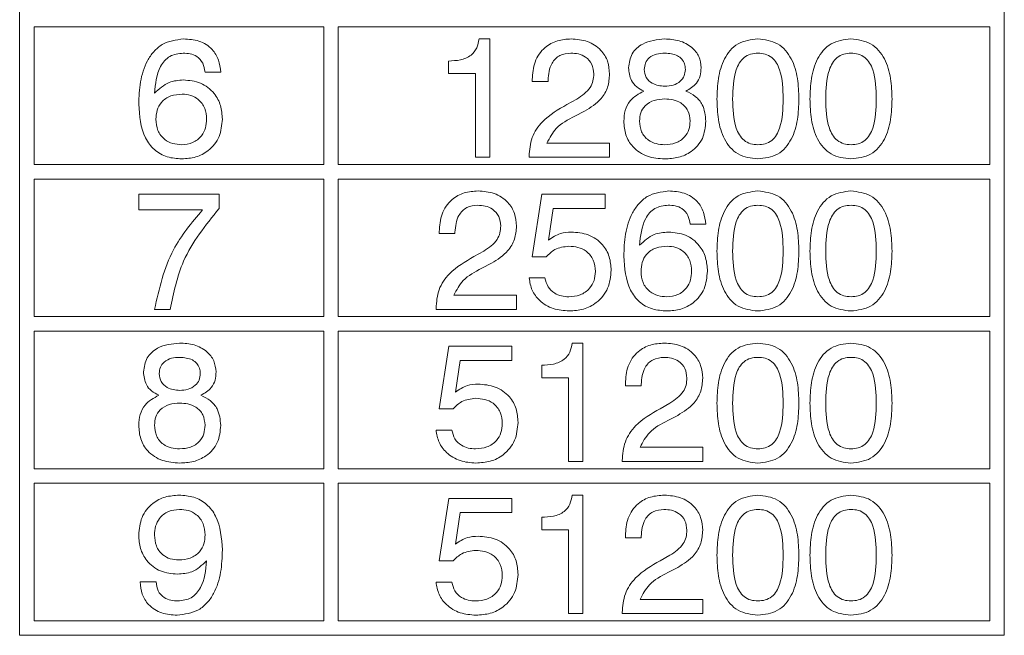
# Model space of a CAD drawing. Header units: millimetres. Extents: x 28 to 178, y 29 to 265.
# Tile 11 of 92: x 52 to 66, y 120 to 129. Entities that reach past the tile are written whole.
import ezdxf

# ---------------------------------------------------------------- set-up
doc = ezdxf.new("R2010")
doc.units = ezdxf.units.MM
doc.layers.add('TEXT', color=4, linetype='Continuous', lineweight=5)

msp = doc.modelspace()

# ---------------------------------------------------------------- linework, layer by layer
at = {"layer": 'TEXT'}
for p, q in [((52.144, 144.112), (52.144, 120.212)), ((65.744, 120.212), (65.744, 144.112)), ((52.344, 128.612), (52.344, 126.712)), ((52.344, 128.612), (56.344, 128.612)), ((56.344, 128.612), (56.344, 126.712)), ((56.544, 126.712), (56.544, 128.612)), ((56.544, 128.612), (65.544, 128.612)), ((65.544, 126.712), (65.544, 128.612)), ((58.489, 128.447), (58.636, 128.447)), ((58.636, 128.447), (58.636, 126.812)), ((58.069, 127.967), (58.069, 128.141)), ((54.922, 127.989), (54.704, 127.989)), ((58.44, 127.967), (58.069, 127.967)), ((58.44, 126.812), (58.44, 127.967)), ((59.225, 127.858), (59.225, 127.886)), ((59.442, 127.858), (59.225, 127.858)), ((59.442, 127.877), (59.442, 127.858)), ((59.704, 127.541), (59.84, 127.617)), ((59.948, 127.449), (59.812, 127.379)), ((59.427, 127.008), (60.292, 127.008)), ((60.292, 127.008), (60.292, 126.812)), ((58.636, 126.812), (58.44, 126.812)), ((59.181, 126.812), (59.181, 126.825)), ((60.292, 126.812), (59.181, 126.812)), ((56.344, 126.712), (52.344, 126.712)), ((65.544, 126.712), (56.544, 126.712)), ((52.344, 126.512), (56.344, 126.512)), ((52.344, 126.512), (52.344, 124.612)), ((56.344, 126.512), (56.344, 124.612)), ((56.544, 126.512), (65.544, 126.512)), ((56.544, 124.612), (56.544, 126.512)), ((65.544, 124.612), (65.544, 126.512)), ((53.789, 126.303), (54.9, 126.303)), ((53.789, 126.085), (53.789, 126.303)), ((54.9, 126.303), (54.9, 126.105)), ((59.225, 125.439), (59.358, 126.303)), ((59.358, 126.303), (60.229, 126.303)), ((60.229, 126.303), (60.229, 126.107)), ((54.668, 126.085), (53.789, 126.085)), ((59.515, 126.107), (59.449, 125.67)), ((60.229, 126.107), (59.515, 126.107)), ((61.622, 125.889), (61.404, 125.889)), ((57.939, 125.758), (57.939, 125.786)), ((58.157, 125.758), (57.939, 125.758)), ((58.157, 125.777), (58.157, 125.758)), ((58.418, 125.441), (58.554, 125.517)), ((59.417, 125.439), (59.225, 125.439)), ((58.662, 125.349), (58.526, 125.279)), ((59.181, 125.146), (59.399, 125.146)), ((58.142, 124.908), (59.007, 124.908)), ((59.007, 124.908), (59.007, 124.712)), ((57.895, 124.712), (57.895, 124.725)), ((56.344, 124.612), (52.344, 124.612)), ((54.225, 124.712), (54.007, 124.712)), ((65.544, 124.612), (56.544, 124.612)), ((59.007, 124.712), (57.895, 124.712)), ((52.344, 124.412), (52.344, 122.512)), ((52.344, 124.412), (56.344, 124.412)), ((56.344, 124.412), (56.344, 122.512)), ((56.544, 124.412), (65.544, 124.412)), ((56.544, 122.512), (56.544, 124.412)), ((65.544, 122.512), (65.544, 124.412)), ((57.939, 123.339), (58.072, 124.203)), ((58.072, 124.203), (58.944, 124.203)), ((58.944, 124.203), (58.944, 124.007)), ((59.775, 124.247), (59.922, 124.247)), ((59.922, 124.247), (59.922, 122.612)), ((58.229, 124.007), (58.163, 123.57)), ((58.944, 124.007), (58.229, 124.007)), ((59.355, 123.767), (59.355, 123.941)), ((59.726, 123.767), (59.355, 123.767)), ((59.726, 122.612), (59.726, 123.767)), ((60.51, 123.658), (60.51, 123.686)), ((60.728, 123.658), (60.51, 123.658)), ((60.728, 123.677), (60.728, 123.658)), ((60.99, 123.341), (61.126, 123.417)), ((58.131, 123.339), (57.939, 123.339)), ((61.233, 123.249), (61.098, 123.179)), ((57.895, 123.046), (58.113, 123.046)), ((60.713, 122.808), (61.578, 122.808)), ((61.578, 122.808), (61.578, 122.612)), ((59.922, 122.612), (59.726, 122.612)), ((60.467, 122.612), (60.467, 122.625)), ((61.578, 122.612), (60.467, 122.612)), ((56.344, 122.512), (52.344, 122.512)), ((65.544, 122.512), (56.544, 122.512)), ((52.344, 122.312), (52.344, 120.412)), ((52.344, 122.312), (56.344, 122.312)), ((56.344, 122.312), (56.344, 120.412)), ((56.544, 120.412), (56.544, 122.312)), ((56.544, 122.312), (65.544, 122.312)), ((65.544, 120.412), (65.544, 122.312)), ((59.775, 122.147), (59.922, 122.147)), ((59.922, 122.147), (59.922, 120.512)), ((57.939, 121.239), (58.072, 122.103)), ((58.072, 122.103), (58.944, 122.103)), ((58.944, 122.103), (58.944, 121.907)), ((58.229, 121.907), (58.163, 121.47)), ((58.944, 121.907), (58.229, 121.907)), ((59.355, 121.667), (59.355, 121.841)), ((59.726, 121.667), (59.355, 121.667)), ((59.726, 120.512), (59.726, 121.667)), ((60.51, 121.558), (60.51, 121.586)), ((60.728, 121.558), (60.51, 121.558)), ((60.728, 121.577), (60.728, 121.558)), ((60.99, 121.241), (61.126, 121.317)), ((58.131, 121.239), (57.939, 121.239)), ((61.233, 121.149), (61.098, 121.079)), ((53.81, 120.948), (54.028, 120.948)), ((57.895, 120.946), (58.113, 120.946)), ((60.713, 120.708), (61.578, 120.708)), ((61.578, 120.708), (61.578, 120.512)), ((59.922, 120.512), (59.726, 120.512)), ((60.467, 120.512), (60.467, 120.525)), ((61.578, 120.512), (60.467, 120.512)), ((52.344, 120.412), (56.344, 120.412)), ((56.544, 120.412), (65.544, 120.412)), ((52.144, 120.212), (65.744, 120.212))]:
    msp.add_line(p, q, dxfattribs=at)
for points, knots in [([(53.789, 127.546), (53.792, 127.648), (53.8, 127.853), (53.876, 128.104), (53.991, 128.274), (54.148, 128.413), (54.304, 128.433), (54.408, 128.447)], [0, 0, 0, 0, 0.250932, 0.501231, 0.626632, 0.751872, 1, 1, 1, 1]), ([(54.408, 128.447), (54.48, 128.442), (54.625, 128.433), (54.803, 128.322), (54.9, 128.158), (54.915, 128.045), (54.922, 127.989)], [0, 0, 0, 0, 0.280509, 0.559389, 0.779358, 1, 1, 1, 1]), ([(58.069, 128.141), (58.124, 128.144), (58.231, 128.149), (58.377, 128.205), (58.467, 128.32), (58.482, 128.404), (58.489, 128.447)], [0, 0, 0, 0, 0.281057, 0.560318, 0.779649, 1, 1, 1, 1]), ([(59.225, 127.886), (59.23, 127.969), (59.242, 128.133), (59.379, 128.33), (59.568, 128.434), (59.697, 128.442), (59.762, 128.447)], [0, 0, 0, 0, 0.280451, 0.559361, 0.779309, 1, 1, 1, 1]), ([(59.762, 128.447), (59.838, 128.441), (59.989, 128.43), (60.172, 128.31), (60.278, 128.141), (60.288, 128.022), (60.292, 127.962)], [0, 0, 0, 0, 0.280441, 0.55968, 0.779591, 1, 1, 1, 1]), ([(60.554, 128.049), (60.564, 128.117), (60.583, 128.251), (60.776, 128.419), (60.948, 128.436), (61.054, 128.447)], [0, 0, 0, 0, 0.279638, 0.559966, 1, 1, 1, 1]), ([(61.054, 128.447), (61.121, 128.443), (61.255, 128.434), (61.425, 128.346), (61.539, 128.209), (61.551, 128.102), (61.557, 128.049)], [0, 0, 0, 0, 0.280878, 0.560624, 0.780312, 1, 1, 1, 1]), ([(61.775, 127.617), (61.778, 127.711), (61.784, 127.9), (61.849, 128.132), (61.953, 128.291), (62.099, 128.418), (62.244, 128.435), (62.339, 128.447)], [0, 0, 0, 0, 0.250948, 0.50124, 0.626587, 0.75176, 1, 1, 1, 1]), ([(62.339, 128.447), (62.436, 128.435), (62.58, 128.419), (62.727, 128.292), (62.832, 128.133), (62.898, 127.901), (62.905, 127.711), (62.908, 127.617)], [0, 0, 0, 0, 0.24832, 0.373489, 0.498825, 0.749057, 1, 1, 1, 1]), ([(63.06, 127.617), (63.064, 127.711), (63.07, 127.9), (63.135, 128.132), (63.239, 128.291), (63.385, 128.418), (63.53, 128.435), (63.625, 128.447)], [0, 0, 0, 0, 0.250948, 0.50124, 0.626587, 0.751763, 1, 1, 1, 1]), ([(63.625, 128.447), (63.721, 128.435), (63.866, 128.419), (64.013, 128.292), (64.118, 128.133), (64.184, 127.901), (64.191, 127.711), (64.194, 127.617)], [0, 0, 0, 0, 0.24832, 0.373489, 0.498826, 0.749057, 1, 1, 1, 1]), ([(54.402, 128.25), (54.338, 128.243), (54.241, 128.232), (54.142, 128.147), (54.035, 127.988), (54.019, 127.826), (54.007, 127.697)], [0, 0, 0, 0, 0.24894, 0.374409, 0.500028, 1, 1, 1, 1]), ([(54.704, 127.989), (54.697, 128.031), (54.684, 128.114), (54.603, 128.206), (54.501, 128.246), (54.435, 128.249), (54.402, 128.25)], [0, 0, 0, 0, 0.28026, 0.55879, 0.779083, 1, 1, 1, 1]), ([(59.757, 128.25), (59.705, 128.245), (59.601, 128.234), (59.462, 128.093), (59.45, 127.959), (59.442, 127.877)], [0, 0, 0, 0, 0.280571, 0.560264, 1, 1, 1, 1]), ([(60.075, 127.964), (60.07, 128.009), (60.061, 128.1), (59.971, 128.197), (59.863, 128.245), (59.792, 128.248), (59.757, 128.25)], [0, 0, 0, 0, 0.279611, 0.558547, 0.779046, 1, 1, 1, 1]), ([(61.055, 128.25), (61.017, 128.248), (60.941, 128.244), (60.842, 128.197), (60.78, 128.116), (60.775, 128.056), (60.772, 128.025)], [0, 0, 0, 0, 0.281052, 0.560499, 0.779909, 1, 1, 1, 1]), ([(61.339, 128.025), (61.337, 128.051), (61.333, 128.102), (61.293, 128.17), (61.204, 128.239), (61.116, 128.246), (61.055, 128.25)], [0, 0, 0, 0, 0.1872344, 0.3740227, 0.5611656, 1, 1, 1, 1]), ([(62.341, 128.25), (62.307, 128.248), (62.239, 128.243), (62.146, 128.194), (62.08, 128.115), (61.999, 127.926), (61.996, 127.754), (61.992, 127.617)], [0, 0, 0, 0, 0.125079, 0.24987, 0.374796, 0.50005, 1, 1, 1, 1]), ([(62.69, 127.617), (62.687, 127.754), (62.683, 127.926), (62.603, 128.116), (62.537, 128.195), (62.443, 128.244), (62.375, 128.248), (62.341, 128.25)], [0, 0, 0, 0, 0.499905, 0.625165, 0.750088, 0.874873, 1, 1, 1, 1]), ([(63.627, 128.25), (63.593, 128.248), (63.525, 128.243), (63.432, 128.194), (63.366, 128.115), (63.285, 127.926), (63.281, 127.754), (63.278, 127.617)], [0, 0, 0, 0, 0.125083, 0.249874, 0.374798, 0.500052, 1, 1, 1, 1]), ([(63.976, 127.617), (63.973, 127.754), (63.969, 127.926), (63.889, 128.116), (63.822, 128.195), (63.729, 128.244), (63.661, 128.248), (63.627, 128.25)], [0, 0, 0, 0, 0.499906, 0.6251679, 0.750088, 0.8748731, 1, 1, 1, 1]), ([(60.766, 127.726), (60.731, 127.744), (60.663, 127.779), (60.571, 127.888), (60.56, 127.988), (60.554, 128.049)], [0, 0, 0, 0, 0.2810342, 0.5613548, 1, 1, 1, 1]), ([(60.772, 128.025), (60.777, 127.987), (60.787, 127.909), (60.895, 127.809), (60.995, 127.799), (61.055, 127.793)], [0, 0, 0, 0, 0.280025, 0.560302, 1, 1, 1, 1]), ([(61.055, 127.793), (61.094, 127.795), (61.171, 127.8), (61.268, 127.853), (61.33, 127.934), (61.336, 127.995), (61.339, 128.025)], [0, 0, 0, 0, 0.2807921, 0.5603103, 0.7799479, 1, 1, 1, 1]), ([(61.557, 128.049), (61.554, 128.011), (61.55, 127.935), (61.487, 127.807), (61.4, 127.757), (61.347, 127.726)], [0, 0, 0, 0, 0.281153, 0.561485, 1, 1, 1, 1]), ([(54.007, 127.697), (54.07, 127.756), (54.184, 127.863), (54.338, 127.875), (54.406, 127.88)], [0, 0, 0, 0, 0.558411, 1, 1, 1, 1]), ([(54.406, 127.88), (54.487, 127.873), (54.648, 127.858), (54.832, 127.714), (54.931, 127.528), (54.94, 127.402), (54.944, 127.338)], [0, 0, 0, 0, 0.27999, 0.559146, 0.779291, 1, 1, 1, 1]), ([(59.84, 127.617), (59.91, 127.663), (60.008, 127.728), (60.068, 127.866), (60.072, 127.931), (60.075, 127.964)], [0, 0, 0, 0, 0.558131, 0.779014, 1, 1, 1, 1]), ([(60.292, 127.962), (60.288, 127.901), (60.278, 127.779), (60.164, 127.583), (60.03, 127.5), (59.948, 127.449)], [0, 0, 0, 0, 0.280292, 0.560217, 1, 1, 1, 1]), ([(60.489, 127.311), (60.492, 127.361), (60.499, 127.46), (60.58, 127.626), (60.696, 127.688), (60.766, 127.726)], [0, 0, 0, 0, 0.28129, 0.561764, 1, 1, 1, 1]), ([(61.347, 127.726), (61.392, 127.704), (61.482, 127.661), (61.601, 127.519), (61.614, 127.39), (61.622, 127.311)], [0, 0, 0, 0, 0.2809211, 0.5611706, 1, 1, 1, 1]), ([(54.389, 127.684), (54.336, 127.68), (54.229, 127.673), (54.101, 127.586), (54.035, 127.463), (54.029, 127.379), (54.027, 127.337)], [0, 0, 0, 0, 0.2805068, 0.5592554, 0.7792756, 1, 1, 1, 1]), ([(54.726, 127.339), (54.722, 127.39), (54.713, 127.492), (54.625, 127.611), (54.509, 127.675), (54.429, 127.681), (54.389, 127.684)], [0, 0, 0, 0, 0.280268, 0.559274, 0.779343, 1, 1, 1, 1]), ([(61.054, 127.618), (61.005, 127.615), (60.907, 127.609), (60.785, 127.538), (60.715, 127.429), (60.709, 127.352), (60.707, 127.313)], [0, 0, 0, 0, 0.28077, 0.559836, 0.779577, 1, 1, 1, 1]), ([(61.404, 127.313), (61.399, 127.363), (61.389, 127.462), (61.288, 127.565), (61.17, 127.612), (61.093, 127.616), (61.054, 127.618)], [0, 0, 0, 0, 0.279547, 0.558279, 0.778816, 1, 1, 1, 1]), ([(62.339, 126.79), (62.244, 126.801), (62.1, 126.818), (61.954, 126.944), (61.849, 127.102), (61.784, 127.334), (61.778, 127.522), (61.775, 127.617)], [0, 0, 0, 0, 0.2483256, 0.3735042, 0.4988297, 0.7490827, 1, 1, 1, 1]), ([(61.992, 127.617), (61.996, 127.48), (61.999, 127.308), (62.08, 127.12), (62.147, 127.042), (62.239, 126.993), (62.307, 126.989), (62.341, 126.986)], [0, 0, 0, 0, 0.499895, 0.62515, 0.750076, 0.87488, 1, 1, 1, 1]), ([(62.908, 127.617), (62.905, 127.522), (62.898, 127.333), (62.832, 127.101), (62.727, 126.943), (62.58, 126.817), (62.435, 126.801), (62.339, 126.79)], [0, 0, 0, 0, 0.250903, 0.50109, 0.626417, 0.751615, 1, 1, 1, 1]), ([(62.341, 126.986), (62.375, 126.989), (62.443, 126.993), (62.536, 127.041), (62.603, 127.12), (62.683, 127.308), (62.687, 127.48), (62.69, 127.617)], [0, 0, 0, 0, 0.125107, 0.249968, 0.374903, 0.500148, 1, 1, 1, 1]), ([(63.625, 126.79), (63.53, 126.801), (63.386, 126.818), (63.24, 126.944), (63.135, 127.102), (63.07, 127.334), (63.064, 127.522), (63.06, 127.617)], [0, 0, 0, 0, 0.248326, 0.373502, 0.498829, 0.749083, 1, 1, 1, 1]), ([(63.278, 127.617), (63.281, 127.48), (63.285, 127.308), (63.366, 127.12), (63.433, 127.042), (63.525, 126.993), (63.593, 126.989), (63.627, 126.986)], [0, 0, 0, 0, 0.499894, 0.625149, 0.750072, 0.874876, 1, 1, 1, 1]), ([(64.194, 127.617), (64.19, 127.522), (64.184, 127.333), (64.118, 127.101), (64.013, 126.943), (63.866, 126.817), (63.721, 126.801), (63.625, 126.79)], [0, 0, 0, 0, 0.250903, 0.50109, 0.626417, 0.751612, 1, 1, 1, 1]), ([(63.627, 126.986), (63.661, 126.989), (63.729, 126.993), (63.822, 127.041), (63.889, 127.12), (63.969, 127.308), (63.973, 127.48), (63.976, 127.617)], [0, 0, 0, 0, 0.125103, 0.249964, 0.3749, 0.500146, 1, 1, 1, 1]), ([(54.384, 126.79), (54.316, 126.795), (54.18, 126.804), (53.996, 126.907), (53.816, 127.15), (53.8, 127.383), (53.789, 127.546)], [0, 0, 0, 0, 0.187307, 0.373997, 0.560971, 1, 1, 1, 1]), ([(59.181, 126.825), (59.188, 126.914), (59.201, 127.09), (59.387, 127.359), (59.584, 127.472), (59.704, 127.541)], [0, 0, 0, 0, 0.2799967, 0.5591985, 1, 1, 1, 1]), ([(54.027, 127.337), (54.031, 127.284), (54.04, 127.179), (54.134, 127.057), (54.257, 126.994), (54.34, 126.989), (54.382, 126.986)], [0, 0, 0, 0, 0.280146, 0.55902, 0.779227, 1, 1, 1, 1]), ([(54.382, 126.986), (54.434, 126.991), (54.538, 127.001), (54.656, 127.096), (54.718, 127.217), (54.723, 127.299), (54.726, 127.339)], [0, 0, 0, 0, 0.27995, 0.559038, 0.779239, 1, 1, 1, 1]), ([(54.944, 127.338), (54.936, 127.256), (54.921, 127.09), (54.77, 126.903), (54.579, 126.803), (54.449, 126.795), (54.384, 126.79)], [0, 0, 0, 0, 0.2799018, 0.5591011, 0.7792862, 1, 1, 1, 1]), ([(59.812, 127.379), (59.718, 127.33), (59.552, 127.245), (59.465, 127.08), (59.427, 127.008)], [0, 0, 0, 0, 0.562606, 1, 1, 1, 1]), ([(61.054, 126.79), (60.972, 126.796), (60.81, 126.807), (60.613, 126.936), (60.503, 127.119), (60.493, 127.247), (60.489, 127.311)], [0, 0, 0, 0, 0.280486, 0.559574, 0.779481, 1, 1, 1, 1]), ([(60.707, 127.313), (60.711, 127.262), (60.72, 127.161), (60.815, 127.047), (60.935, 126.993), (61.014, 126.989), (61.054, 126.986)], [0, 0, 0, 0, 0.279996, 0.558695, 0.778998, 1, 1, 1, 1]), ([(61.054, 126.986), (61.105, 126.99), (61.206, 126.997), (61.329, 127.078), (61.396, 127.194), (61.401, 127.273), (61.404, 127.313)], [0, 0, 0, 0, 0.280465, 0.559559, 0.779465, 1, 1, 1, 1]), ([(61.622, 127.311), (61.614, 127.229), (61.598, 127.065), (61.439, 126.887), (61.245, 126.801), (61.118, 126.794), (61.054, 126.79)], [0, 0, 0, 0, 0.279708, 0.558612, 0.779042, 1, 1, 1, 1]), ([(57.939, 125.786), (57.945, 125.869), (57.956, 126.033), (58.093, 126.23), (58.282, 126.334), (58.411, 126.342), (58.476, 126.347)], [0, 0, 0, 0, 0.280452, 0.559362, 0.779305, 1, 1, 1, 1]), ([(58.476, 126.347), (58.552, 126.341), (58.703, 126.33), (58.886, 126.21), (58.992, 126.041), (59.002, 125.922), (59.007, 125.862)], [0, 0, 0, 0, 0.280437, 0.55968, 0.779591, 1, 1, 1, 1]), ([(60.489, 125.446), (60.492, 125.548), (60.5, 125.753), (60.576, 126.004), (60.691, 126.174), (60.848, 126.313), (61.004, 126.333), (61.108, 126.347)], [0, 0, 0, 0, 0.250932, 0.501234, 0.626633, 0.751875, 1, 1, 1, 1]), ([(61.108, 126.347), (61.18, 126.342), (61.325, 126.333), (61.503, 126.222), (61.6, 126.058), (61.615, 125.945), (61.622, 125.889)], [0, 0, 0, 0, 0.28051, 0.55939, 0.779359, 1, 1, 1, 1]), ([(61.775, 125.517), (61.778, 125.611), (61.784, 125.8), (61.849, 126.032), (61.953, 126.191), (62.099, 126.318), (62.244, 126.335), (62.339, 126.347)], [0, 0, 0, 0, 0.250948, 0.50124, 0.626587, 0.75176, 1, 1, 1, 1]), ([(62.339, 126.347), (62.436, 126.335), (62.58, 126.319), (62.727, 126.192), (62.832, 126.033), (62.898, 125.801), (62.905, 125.611), (62.908, 125.517)], [0, 0, 0, 0, 0.24832, 0.373489, 0.498825, 0.749057, 1, 1, 1, 1]), ([(63.06, 125.517), (63.064, 125.611), (63.07, 125.8), (63.135, 126.032), (63.239, 126.191), (63.385, 126.318), (63.53, 126.335), (63.625, 126.347)], [0, 0, 0, 0, 0.250948, 0.50124, 0.626587, 0.751763, 1, 1, 1, 1]), ([(63.625, 126.347), (63.721, 126.335), (63.866, 126.319), (64.013, 126.192), (64.118, 126.033), (64.184, 125.801), (64.191, 125.611), (64.194, 125.517)], [0, 0, 0, 0, 0.24832, 0.373489, 0.498826, 0.749057, 1, 1, 1, 1]), ([(54.007, 124.712), (54.071, 124.998), (54.186, 125.508), (54.52, 125.909), (54.668, 126.085)], [0, 0, 0, 0, 0.559313, 1, 1, 1, 1]), ([(54.9, 126.105), (54.712, 125.874), (54.377, 125.46), (54.271, 124.941), (54.225, 124.712)], [0, 0, 0, 0, 0.559551, 1, 1, 1, 1]), ([(58.471, 126.15), (58.419, 126.145), (58.315, 126.134), (58.176, 125.993), (58.164, 125.859), (58.157, 125.777)], [0, 0, 0, 0, 0.280565, 0.560264, 1, 1, 1, 1]), ([(58.789, 125.864), (58.784, 125.909), (58.775, 126), (58.685, 126.097), (58.577, 126.145), (58.506, 126.148), (58.471, 126.15)], [0, 0, 0, 0, 0.27961, 0.55855, 0.779048, 1, 1, 1, 1]), ([(61.102, 126.15), (61.038, 126.143), (60.941, 126.132), (60.842, 126.047), (60.735, 125.888), (60.719, 125.726), (60.707, 125.597)], [0, 0, 0, 0, 0.248942, 0.374411, 0.500028, 1, 1, 1, 1]), ([(61.404, 125.889), (61.397, 125.931), (61.384, 126.014), (61.303, 126.106), (61.201, 126.146), (61.135, 126.149), (61.102, 126.15)], [0, 0, 0, 0, 0.280261, 0.558793, 0.779086, 1, 1, 1, 1]), ([(62.341, 126.15), (62.307, 126.148), (62.239, 126.143), (62.146, 126.094), (62.08, 126.015), (61.999, 125.826), (61.996, 125.654), (61.992, 125.517)], [0, 0, 0, 0, 0.125079, 0.24987, 0.374794, 0.50005, 1, 1, 1, 1]), ([(62.69, 125.517), (62.687, 125.654), (62.683, 125.826), (62.603, 126.016), (62.537, 126.095), (62.443, 126.144), (62.375, 126.148), (62.341, 126.15)], [0, 0, 0, 0, 0.499905, 0.625165, 0.750088, 0.874873, 1, 1, 1, 1]), ([(63.627, 126.15), (63.593, 126.148), (63.525, 126.143), (63.432, 126.094), (63.366, 126.015), (63.285, 125.826), (63.281, 125.654), (63.278, 125.517)], [0, 0, 0, 0, 0.125083, 0.249874, 0.374797, 0.500052, 1, 1, 1, 1]), ([(63.976, 125.517), (63.973, 125.654), (63.969, 125.826), (63.889, 126.016), (63.822, 126.095), (63.729, 126.144), (63.661, 126.148), (63.627, 126.15)], [0, 0, 0, 0, 0.499906, 0.6251679, 0.750088, 0.8748731, 1, 1, 1, 1]), ([(58.554, 125.517), (58.624, 125.563), (58.722, 125.628), (58.782, 125.766), (58.787, 125.831), (58.789, 125.864)], [0, 0, 0, 0, 0.558129, 0.779015, 1, 1, 1, 1]), ([(59.007, 125.862), (59.002, 125.801), (58.992, 125.679), (58.878, 125.483), (58.744, 125.4), (58.662, 125.349)], [0, 0, 0, 0, 0.28029, 0.560215, 1, 1, 1, 1]), ([(59.449, 125.67), (59.502, 125.706), (59.597, 125.771), (59.711, 125.777), (59.762, 125.78)], [0, 0, 0, 0, 0.558766, 1, 1, 1, 1]), ([(59.762, 125.78), (59.843, 125.774), (60.004, 125.761), (60.195, 125.626), (60.301, 125.443), (60.31, 125.316), (60.314, 125.252)], [0, 0, 0, 0, 0.280327, 0.559444, 0.779442, 1, 1, 1, 1]), ([(60.707, 125.597), (60.77, 125.656), (60.884, 125.763), (61.038, 125.775), (61.106, 125.78)], [0, 0, 0, 0, 0.558415, 1, 1, 1, 1]), ([(61.106, 125.78), (61.187, 125.773), (61.348, 125.758), (61.532, 125.614), (61.631, 125.428), (61.64, 125.302), (61.644, 125.238)], [0, 0, 0, 0, 0.279993, 0.559144, 0.779292, 1, 1, 1, 1]), ([(59.73, 125.584), (59.662, 125.576), (59.541, 125.562), (59.455, 125.477), (59.417, 125.439)], [0, 0, 0, 0, 0.55918, 1, 1, 1, 1]), ([(60.096, 125.234), (60.092, 125.288), (60.082, 125.396), (59.983, 125.518), (59.856, 125.576), (59.772, 125.581), (59.73, 125.584)], [0, 0, 0, 0, 0.280046, 0.558894, 0.779154, 1, 1, 1, 1]), ([(61.089, 125.584), (61.036, 125.58), (60.929, 125.573), (60.801, 125.486), (60.735, 125.363), (60.729, 125.279), (60.727, 125.237)], [0, 0, 0, 0, 0.280506, 0.55926, 0.779276, 1, 1, 1, 1]), ([(61.426, 125.239), (61.422, 125.29), (61.413, 125.392), (61.325, 125.511), (61.209, 125.575), (61.129, 125.581), (61.089, 125.584)], [0, 0, 0, 0, 0.280268, 0.559276, 0.779342, 1, 1, 1, 1]), ([(57.895, 124.725), (57.902, 124.814), (57.915, 124.99), (58.101, 125.259), (58.298, 125.372), (58.418, 125.441)], [0, 0, 0, 0, 0.279996, 0.559198, 1, 1, 1, 1]), ([(61.084, 124.69), (61.016, 124.695), (60.88, 124.704), (60.696, 124.807), (60.516, 125.05), (60.5, 125.283), (60.489, 125.446)], [0, 0, 0, 0, 0.187308, 0.373998, 0.560972, 1, 1, 1, 1]), ([(62.339, 124.69), (62.244, 124.701), (62.1, 124.718), (61.954, 124.844), (61.849, 125.002), (61.784, 125.234), (61.778, 125.422), (61.775, 125.517)], [0, 0, 0, 0, 0.2483256, 0.3735042, 0.4988297, 0.7490827, 1, 1, 1, 1]), ([(61.992, 125.517), (61.996, 125.38), (61.999, 125.208), (62.08, 125.02), (62.147, 124.942), (62.239, 124.893), (62.307, 124.889), (62.341, 124.886)], [0, 0, 0, 0, 0.4998931, 0.6251504, 0.7500769, 0.8748799, 1, 1, 1, 1]), ([(62.908, 125.517), (62.905, 125.422), (62.898, 125.233), (62.832, 125.001), (62.727, 124.843), (62.58, 124.717), (62.435, 124.701), (62.339, 124.69)], [0, 0, 0, 0, 0.250903, 0.50109, 0.626417, 0.751615, 1, 1, 1, 1]), ([(62.341, 124.886), (62.375, 124.889), (62.443, 124.893), (62.536, 124.941), (62.603, 125.02), (62.683, 125.208), (62.687, 125.38), (62.69, 125.517)], [0, 0, 0, 0, 0.125107, 0.249968, 0.374903, 0.500148, 1, 1, 1, 1]), ([(63.625, 124.69), (63.53, 124.701), (63.386, 124.718), (63.24, 124.844), (63.135, 125.002), (63.07, 125.234), (63.064, 125.422), (63.06, 125.517)], [0, 0, 0, 0, 0.248326, 0.373502, 0.498829, 0.749083, 1, 1, 1, 1]), ([(63.278, 125.517), (63.281, 125.38), (63.285, 125.208), (63.366, 125.02), (63.433, 124.942), (63.525, 124.893), (63.593, 124.889), (63.627, 124.886)], [0, 0, 0, 0, 0.499893, 0.62515, 0.750073, 0.874876, 1, 1, 1, 1]), ([(64.194, 125.517), (64.19, 125.422), (64.184, 125.233), (64.118, 125.001), (64.013, 124.843), (63.866, 124.717), (63.721, 124.701), (63.625, 124.69)], [0, 0, 0, 0, 0.250903, 0.50109, 0.626417, 0.751612, 1, 1, 1, 1]), ([(63.627, 124.886), (63.661, 124.889), (63.729, 124.893), (63.822, 124.941), (63.889, 125.02), (63.969, 125.208), (63.973, 125.38), (63.976, 125.517)], [0, 0, 0, 0, 0.125103, 0.249964, 0.3749, 0.500146, 1, 1, 1, 1]), ([(58.526, 125.279), (58.432, 125.23), (58.266, 125.145), (58.179, 124.98), (58.142, 124.908)], [0, 0, 0, 0, 0.562603, 1, 1, 1, 1]), ([(59.733, 124.69), (59.659, 124.696), (59.51, 124.706), (59.328, 124.817), (59.211, 124.973), (59.191, 125.089), (59.181, 125.146)], [0, 0, 0, 0, 0.280339, 0.559782, 0.779724, 1, 1, 1, 1]), ([(59.399, 125.146), (59.41, 125.104), (59.432, 125.02), (59.523, 124.934), (59.626, 124.892), (59.694, 124.888), (59.728, 124.886)], [0, 0, 0, 0, 0.2796798, 0.5589415, 0.7792725, 1, 1, 1, 1]), ([(59.728, 124.886), (59.781, 124.89), (59.889, 124.899), (60.015, 124.988), (60.087, 125.108), (60.093, 125.192), (60.096, 125.234)], [0, 0, 0, 0, 0.280277, 0.559529, 0.779474, 1, 1, 1, 1]), ([(60.314, 125.252), (60.306, 125.167), (60.29, 124.996), (60.132, 124.804), (59.934, 124.703), (59.8, 124.695), (59.733, 124.69)], [0, 0, 0, 0, 0.279853, 0.558984, 0.77924, 1, 1, 1, 1]), ([(60.727, 125.237), (60.731, 125.184), (60.74, 125.079), (60.834, 124.957), (60.957, 124.894), (61.04, 124.889), (61.082, 124.886)], [0, 0, 0, 0, 0.280145, 0.559017, 0.779227, 1, 1, 1, 1]), ([(61.082, 124.886), (61.134, 124.891), (61.238, 124.901), (61.356, 124.996), (61.418, 125.117), (61.423, 125.199), (61.426, 125.239)], [0, 0, 0, 0, 0.279954, 0.559037, 0.779239, 1, 1, 1, 1]), ([(61.644, 125.238), (61.636, 125.156), (61.621, 124.99), (61.47, 124.803), (61.279, 124.703), (61.149, 124.695), (61.084, 124.69)], [0, 0, 0, 0, 0.279903, 0.559104, 0.779286, 1, 1, 1, 1]), ([(53.854, 123.849), (53.864, 123.917), (53.883, 124.051), (54.076, 124.219), (54.248, 124.236), (54.354, 124.247)], [0, 0, 0, 0, 0.279639, 0.559965, 1, 1, 1, 1]), ([(54.354, 124.247), (54.421, 124.243), (54.555, 124.234), (54.725, 124.146), (54.839, 124.009), (54.851, 123.902), (54.857, 123.849)], [0, 0, 0, 0, 0.280878, 0.560626, 0.780312, 1, 1, 1, 1]), ([(59.355, 123.941), (59.409, 123.944), (59.517, 123.949), (59.663, 124.005), (59.753, 124.12), (59.768, 124.204), (59.775, 124.247)], [0, 0, 0, 0, 0.281055, 0.56032, 0.779649, 1, 1, 1, 1]), ([(60.51, 123.686), (60.516, 123.769), (60.528, 123.933), (60.665, 124.13), (60.854, 124.234), (60.983, 124.242), (61.048, 124.247)], [0, 0, 0, 0, 0.2804533, 0.5593643, 0.7793079, 1, 1, 1, 1]), ([(61.048, 124.247), (61.124, 124.241), (61.275, 124.23), (61.458, 124.11), (61.564, 123.941), (61.574, 123.822), (61.578, 123.762)], [0, 0, 0, 0, 0.280441, 0.559682, 0.779592, 1, 1, 1, 1]), ([(61.775, 123.417), (61.778, 123.511), (61.784, 123.7), (61.849, 123.932), (61.953, 124.091), (62.099, 124.218), (62.244, 124.235), (62.339, 124.247)], [0, 0, 0, 0, 0.250948, 0.501239, 0.626586, 0.75176, 1, 1, 1, 1]), ([(62.339, 124.247), (62.436, 124.235), (62.58, 124.219), (62.727, 124.092), (62.832, 123.933), (62.898, 123.701), (62.905, 123.511), (62.908, 123.417)], [0, 0, 0, 0, 0.24832, 0.373489, 0.498825, 0.749057, 1, 1, 1, 1]), ([(63.06, 123.417), (63.064, 123.511), (63.07, 123.7), (63.135, 123.932), (63.239, 124.091), (63.385, 124.218), (63.53, 124.235), (63.625, 124.247)], [0, 0, 0, 0, 0.250948, 0.50124, 0.626587, 0.751763, 1, 1, 1, 1]), ([(63.625, 124.247), (63.721, 124.235), (63.866, 124.219), (64.013, 124.092), (64.118, 123.933), (64.184, 123.701), (64.191, 123.511), (64.194, 123.417)], [0, 0, 0, 0, 0.24832, 0.373489, 0.498826, 0.749057, 1, 1, 1, 1]), ([(54.355, 124.05), (54.317, 124.048), (54.241, 124.044), (54.142, 123.997), (54.08, 123.916), (54.075, 123.856), (54.072, 123.825)], [0, 0, 0, 0, 0.28105, 0.5605, 0.77991, 1, 1, 1, 1]), ([(54.639, 123.825), (54.637, 123.851), (54.633, 123.902), (54.593, 123.97), (54.504, 124.039), (54.416, 124.046), (54.355, 124.05)], [0, 0, 0, 0, 0.187231, 0.374017, 0.561156, 1, 1, 1, 1]), ([(61.043, 124.05), (60.991, 124.045), (60.887, 124.034), (60.748, 123.893), (60.736, 123.759), (60.728, 123.677)], [0, 0, 0, 0, 0.280565, 0.560264, 1, 1, 1, 1]), ([(61.36, 123.764), (61.356, 123.809), (61.346, 123.9), (61.257, 123.997), (61.149, 124.045), (61.078, 124.048), (61.043, 124.05)], [0, 0, 0, 0, 0.279607, 0.558548, 0.779047, 1, 1, 1, 1]), ([(62.341, 124.05), (62.307, 124.048), (62.239, 124.043), (62.146, 123.994), (62.08, 123.915), (61.999, 123.726), (61.996, 123.554), (61.992, 123.417)], [0, 0, 0, 0, 0.125079, 0.24987, 0.374794, 0.50005, 1, 1, 1, 1]), ([(62.69, 123.417), (62.687, 123.554), (62.683, 123.726), (62.603, 123.916), (62.537, 123.995), (62.443, 124.044), (62.375, 124.048), (62.341, 124.05)], [0, 0, 0, 0, 0.499905, 0.625165, 0.750088, 0.874873, 1, 1, 1, 1]), ([(63.627, 124.05), (63.593, 124.048), (63.525, 124.043), (63.432, 123.994), (63.366, 123.915), (63.285, 123.726), (63.281, 123.554), (63.278, 123.417)], [0, 0, 0, 0, 0.125083, 0.249874, 0.374797, 0.500052, 1, 1, 1, 1]), ([(63.976, 123.417), (63.973, 123.554), (63.969, 123.726), (63.889, 123.916), (63.822, 123.995), (63.729, 124.044), (63.661, 124.048), (63.627, 124.05)], [0, 0, 0, 0, 0.499906, 0.6251679, 0.750088, 0.8748731, 1, 1, 1, 1]), ([(54.066, 123.526), (54.031, 123.544), (53.963, 123.579), (53.871, 123.688), (53.86, 123.788), (53.854, 123.849)], [0, 0, 0, 0, 0.281039, 0.561355, 1, 1, 1, 1]), ([(54.072, 123.825), (54.077, 123.787), (54.087, 123.709), (54.195, 123.609), (54.295, 123.599), (54.355, 123.593)], [0, 0, 0, 0, 0.280027, 0.560304, 1, 1, 1, 1]), ([(54.355, 123.593), (54.394, 123.595), (54.471, 123.6), (54.568, 123.653), (54.63, 123.734), (54.636, 123.795), (54.639, 123.825)], [0, 0, 0, 0, 0.280793, 0.560312, 0.779947, 1, 1, 1, 1]), ([(54.857, 123.849), (54.854, 123.811), (54.85, 123.735), (54.787, 123.607), (54.7, 123.557), (54.647, 123.526)], [0, 0, 0, 0, 0.281149, 0.561481, 1, 1, 1, 1]), ([(61.126, 123.417), (61.196, 123.463), (61.294, 123.528), (61.354, 123.666), (61.358, 123.731), (61.36, 123.764)], [0, 0, 0, 0, 0.558126, 0.779012, 1, 1, 1, 1]), ([(61.578, 123.762), (61.574, 123.701), (61.564, 123.579), (61.45, 123.383), (61.316, 123.3), (61.233, 123.249)], [0, 0, 0, 0, 0.28029, 0.560215, 1, 1, 1, 1]), ([(58.163, 123.57), (58.216, 123.606), (58.311, 123.671), (58.426, 123.677), (58.476, 123.68)], [0, 0, 0, 0, 0.55877, 1, 1, 1, 1]), ([(58.476, 123.68), (58.557, 123.674), (58.718, 123.661), (58.909, 123.526), (59.015, 123.343), (59.024, 123.216), (59.028, 123.152)], [0, 0, 0, 0, 0.280328, 0.559442, 0.779441, 1, 1, 1, 1]), ([(53.789, 123.111), (53.792, 123.161), (53.799, 123.26), (53.88, 123.426), (53.996, 123.488), (54.066, 123.526)], [0, 0, 0, 0, 0.28129, 0.561759, 1, 1, 1, 1]), ([(54.647, 123.526), (54.692, 123.504), (54.782, 123.461), (54.901, 123.319), (54.914, 123.19), (54.922, 123.111)], [0, 0, 0, 0, 0.280917, 0.561169, 1, 1, 1, 1]), ([(54.354, 123.418), (54.305, 123.415), (54.207, 123.409), (54.085, 123.338), (54.015, 123.229), (54.009, 123.152), (54.007, 123.113)], [0, 0, 0, 0, 0.280767, 0.559837, 0.779577, 1, 1, 1, 1]), ([(54.704, 123.113), (54.699, 123.163), (54.689, 123.262), (54.588, 123.365), (54.47, 123.412), (54.393, 123.416), (54.354, 123.418)], [0, 0, 0, 0, 0.279547, 0.558275, 0.77882, 1, 1, 1, 1]), ([(58.444, 123.484), (58.376, 123.476), (58.255, 123.462), (58.169, 123.377), (58.131, 123.339)], [0, 0, 0, 0, 0.559185, 1, 1, 1, 1]), ([(58.81, 123.134), (58.806, 123.188), (58.797, 123.296), (58.697, 123.418), (58.57, 123.476), (58.486, 123.481), (58.444, 123.484)], [0, 0, 0, 0, 0.280046, 0.558894, 0.77916, 1, 1, 1, 1]), ([(62.339, 122.59), (62.244, 122.601), (62.1, 122.618), (61.954, 122.744), (61.849, 122.902), (61.784, 123.134), (61.778, 123.322), (61.775, 123.417)], [0, 0, 0, 0, 0.248326, 0.373504, 0.498831, 0.749083, 1, 1, 1, 1]), ([(61.992, 123.417), (61.996, 123.28), (61.999, 123.108), (62.08, 122.92), (62.147, 122.842), (62.239, 122.793), (62.307, 122.789), (62.341, 122.786)], [0, 0, 0, 0, 0.4998931, 0.6251504, 0.7500769, 0.8748799, 1, 1, 1, 1]), ([(62.908, 123.417), (62.905, 123.322), (62.898, 123.133), (62.832, 122.901), (62.727, 122.743), (62.58, 122.617), (62.435, 122.601), (62.339, 122.59)], [0, 0, 0, 0, 0.250902, 0.50109, 0.626417, 0.751614, 1, 1, 1, 1]), ([(62.341, 122.786), (62.375, 122.789), (62.443, 122.793), (62.536, 122.841), (62.603, 122.92), (62.683, 123.108), (62.687, 123.28), (62.69, 123.417)], [0, 0, 0, 0, 0.125107, 0.249968, 0.374903, 0.500148, 1, 1, 1, 1]), ([(63.625, 122.59), (63.53, 122.601), (63.386, 122.618), (63.24, 122.744), (63.135, 122.902), (63.07, 123.134), (63.064, 123.322), (63.06, 123.417)], [0, 0, 0, 0, 0.248326, 0.373502, 0.498831, 0.749082, 1, 1, 1, 1]), ([(63.278, 123.417), (63.281, 123.28), (63.285, 123.108), (63.366, 122.92), (63.433, 122.842), (63.525, 122.793), (63.593, 122.789), (63.627, 122.786)], [0, 0, 0, 0, 0.499893, 0.62515, 0.750073, 0.874876, 1, 1, 1, 1]), ([(64.194, 123.417), (64.19, 123.322), (64.184, 123.133), (64.118, 122.901), (64.013, 122.743), (63.866, 122.617), (63.721, 122.601), (63.625, 122.59)], [0, 0, 0, 0, 0.250901, 0.50109, 0.626417, 0.751611, 1, 1, 1, 1]), ([(63.627, 122.786), (63.661, 122.789), (63.729, 122.793), (63.822, 122.841), (63.889, 122.92), (63.969, 123.108), (63.973, 123.28), (63.976, 123.417)], [0, 0, 0, 0, 0.125103, 0.249964, 0.3749, 0.500146, 1, 1, 1, 1]), ([(60.467, 122.625), (60.474, 122.714), (60.487, 122.89), (60.673, 123.159), (60.87, 123.272), (60.99, 123.341)], [0, 0, 0, 0, 0.279996, 0.559198, 1, 1, 1, 1]), ([(54.354, 122.59), (54.272, 122.596), (54.11, 122.607), (53.913, 122.736), (53.803, 122.919), (53.793, 123.047), (53.789, 123.111)], [0, 0, 0, 0, 0.280487, 0.559574, 0.77948, 1, 1, 1, 1]), ([(54.007, 123.113), (54.011, 123.062), (54.02, 122.961), (54.115, 122.847), (54.235, 122.793), (54.314, 122.789), (54.354, 122.786)], [0, 0, 0, 0, 0.279994, 0.558695, 0.778999, 1, 1, 1, 1]), ([(54.354, 122.786), (54.405, 122.79), (54.506, 122.797), (54.629, 122.878), (54.696, 122.994), (54.701, 123.073), (54.704, 123.113)], [0, 0, 0, 0, 0.280469, 0.55956, 0.779465, 1, 1, 1, 1]), ([(54.922, 123.111), (54.914, 123.029), (54.898, 122.865), (54.739, 122.687), (54.545, 122.601), (54.418, 122.594), (54.354, 122.59)], [0, 0, 0, 0, 0.279707, 0.55861, 0.779038, 1, 1, 1, 1]), ([(58.442, 122.786), (58.496, 122.79), (58.603, 122.799), (58.729, 122.888), (58.801, 123.008), (58.807, 123.092), (58.81, 123.134)], [0, 0, 0, 0, 0.280283, 0.559529, 0.779474, 1, 1, 1, 1]), ([(59.028, 123.152), (59.02, 123.067), (59.004, 122.896), (58.846, 122.704), (58.648, 122.603), (58.514, 122.595), (58.447, 122.59)], [0, 0, 0, 0, 0.279854, 0.558987, 0.77924, 1, 1, 1, 1]), ([(61.098, 123.179), (61.004, 123.13), (60.838, 123.045), (60.751, 122.88), (60.713, 122.808)], [0, 0, 0, 0, 0.562603, 1, 1, 1, 1]), ([(58.447, 122.59), (58.373, 122.596), (58.224, 122.606), (58.043, 122.717), (57.925, 122.873), (57.905, 122.989), (57.895, 123.046)], [0, 0, 0, 0, 0.280338, 0.559786, 0.779726, 1, 1, 1, 1]), ([(58.113, 123.046), (58.124, 123.004), (58.146, 122.92), (58.237, 122.834), (58.34, 122.792), (58.408, 122.788), (58.442, 122.786)], [0, 0, 0, 0, 0.279682, 0.558939, 0.779279, 1, 1, 1, 1]), ([(53.789, 121.598), (53.796, 121.68), (53.812, 121.846), (53.961, 122.034), (54.152, 122.134), (54.282, 122.142), (54.346, 122.147)], [0, 0, 0, 0, 0.279949, 0.559067, 0.779239, 1, 1, 1, 1]), ([(54.346, 122.147), (54.415, 122.142), (54.551, 122.133), (54.735, 122.03), (54.917, 121.787), (54.933, 121.554), (54.944, 121.391)], [0, 0, 0, 0, 0.187321, 0.374061, 0.561041, 1, 1, 1, 1]), ([(59.355, 121.841), (59.409, 121.844), (59.517, 121.849), (59.663, 121.905), (59.753, 122.02), (59.768, 122.104), (59.775, 122.147)], [0, 0, 0, 0, 0.281055, 0.56032, 0.779649, 1, 1, 1, 1]), ([(60.51, 121.586), (60.516, 121.669), (60.528, 121.833), (60.665, 122.03), (60.854, 122.134), (60.983, 122.142), (61.048, 122.147)], [0, 0, 0, 0, 0.280452, 0.559363, 0.779307, 1, 1, 1, 1]), ([(61.048, 122.147), (61.124, 122.141), (61.275, 122.13), (61.458, 122.01), (61.564, 121.841), (61.574, 121.722), (61.578, 121.662)], [0, 0, 0, 0, 0.280441, 0.559684, 0.779594, 1, 1, 1, 1]), ([(61.775, 121.317), (61.778, 121.411), (61.784, 121.6), (61.849, 121.832), (61.953, 121.991), (62.099, 122.118), (62.244, 122.135), (62.339, 122.147)], [0, 0, 0, 0, 0.250948, 0.501239, 0.626586, 0.75176, 1, 1, 1, 1]), ([(62.339, 122.147), (62.436, 122.135), (62.58, 122.119), (62.727, 121.992), (62.832, 121.833), (62.898, 121.601), (62.905, 121.411), (62.908, 121.317)], [0, 0, 0, 0, 0.24832, 0.373489, 0.498825, 0.749057, 1, 1, 1, 1]), ([(63.06, 121.317), (63.064, 121.411), (63.07, 121.6), (63.135, 121.832), (63.239, 121.991), (63.385, 122.118), (63.53, 122.135), (63.625, 122.147)], [0, 0, 0, 0, 0.250948, 0.50124, 0.626587, 0.751763, 1, 1, 1, 1]), ([(63.625, 122.147), (63.721, 122.135), (63.866, 122.119), (64.013, 121.992), (64.118, 121.833), (64.184, 121.601), (64.191, 121.411), (64.194, 121.317)], [0, 0, 0, 0, 0.24832, 0.373489, 0.498826, 0.749057, 1, 1, 1, 1]), ([(54.352, 121.95), (54.299, 121.946), (54.195, 121.936), (54.076, 121.841), (54.014, 121.719), (54.009, 121.637), (54.007, 121.596)], [0, 0, 0, 0, 0.279985, 0.55897, 0.779235, 1, 1, 1, 1]), ([(54.705, 121.598), (54.7, 121.651), (54.692, 121.756), (54.599, 121.879), (54.476, 121.943), (54.393, 121.948), (54.352, 121.95)], [0, 0, 0, 0, 0.280162, 0.55909, 0.779278, 1, 1, 1, 1]), ([(61.043, 121.95), (60.991, 121.945), (60.887, 121.934), (60.748, 121.793), (60.736, 121.659), (60.728, 121.577)], [0, 0, 0, 0, 0.280565, 0.560264, 1, 1, 1, 1]), ([(61.36, 121.664), (61.356, 121.709), (61.346, 121.8), (61.257, 121.897), (61.149, 121.945), (61.078, 121.948), (61.043, 121.95)], [0, 0, 0, 0, 0.27961, 0.55855, 0.779047, 1, 1, 1, 1]), ([(62.341, 121.95), (62.307, 121.948), (62.239, 121.943), (62.146, 121.894), (62.08, 121.815), (61.999, 121.626), (61.996, 121.454), (61.992, 121.317)], [0, 0, 0, 0, 0.125079, 0.24987, 0.374794, 0.50005, 1, 1, 1, 1]), ([(62.69, 121.317), (62.687, 121.454), (62.683, 121.626), (62.603, 121.816), (62.537, 121.895), (62.443, 121.944), (62.375, 121.948), (62.341, 121.95)], [0, 0, 0, 0, 0.499905, 0.625167, 0.75009, 0.874873, 1, 1, 1, 1]), ([(63.627, 121.95), (63.593, 121.948), (63.525, 121.943), (63.432, 121.894), (63.366, 121.815), (63.285, 121.626), (63.281, 121.454), (63.278, 121.317)], [0, 0, 0, 0, 0.125083, 0.249874, 0.374797, 0.500052, 1, 1, 1, 1]), ([(63.976, 121.317), (63.973, 121.454), (63.969, 121.626), (63.889, 121.816), (63.822, 121.895), (63.729, 121.944), (63.661, 121.948), (63.627, 121.95)], [0, 0, 0, 0, 0.499905, 0.625169, 0.750089, 0.874873, 1, 1, 1, 1]), ([(54.324, 121.057), (54.243, 121.064), (54.083, 121.079), (53.899, 121.223), (53.801, 121.409), (53.793, 121.535), (53.789, 121.598)], [0, 0, 0, 0, 0.279949, 0.559124, 0.77931, 1, 1, 1, 1]), ([(54.007, 121.596), (54.011, 121.545), (54.019, 121.443), (54.106, 121.324), (54.223, 121.261), (54.302, 121.256), (54.342, 121.253)], [0, 0, 0, 0, 0.280273, 0.559272, 0.779299, 1, 1, 1, 1]), ([(54.342, 121.253), (54.395, 121.257), (54.501, 121.264), (54.629, 121.351), (54.697, 121.473), (54.702, 121.556), (54.705, 121.598)], [0, 0, 0, 0, 0.280471, 0.559328, 0.779291, 1, 1, 1, 1]), ([(61.126, 121.317), (61.196, 121.363), (61.294, 121.428), (61.354, 121.566), (61.358, 121.631), (61.36, 121.664)], [0, 0, 0, 0, 0.558126, 0.779012, 1, 1, 1, 1]), ([(61.578, 121.662), (61.574, 121.601), (61.564, 121.479), (61.45, 121.283), (61.316, 121.2), (61.233, 121.149)], [0, 0, 0, 0, 0.280293, 0.560216, 1, 1, 1, 1]), ([(58.163, 121.47), (58.216, 121.506), (58.311, 121.571), (58.426, 121.577), (58.476, 121.58)], [0, 0, 0, 0, 0.55877, 1, 1, 1, 1]), ([(58.476, 121.58), (58.557, 121.574), (58.718, 121.561), (58.909, 121.426), (59.015, 121.243), (59.024, 121.116), (59.028, 121.052)], [0, 0, 0, 0, 0.280328, 0.559442, 0.779441, 1, 1, 1, 1]), ([(54.944, 121.391), (54.94, 121.288), (54.933, 121.082), (54.856, 120.83), (54.74, 120.659), (54.58, 120.522), (54.423, 120.503), (54.319, 120.49)], [0, 0, 0, 0, 0.2509131, 0.5011339, 0.6265204, 0.7517447, 1, 1, 1, 1]), ([(58.444, 121.384), (58.376, 121.376), (58.255, 121.362), (58.169, 121.277), (58.131, 121.239)], [0, 0, 0, 0, 0.559185, 1, 1, 1, 1]), ([(58.81, 121.034), (58.806, 121.088), (58.797, 121.196), (58.697, 121.318), (58.57, 121.376), (58.486, 121.381), (58.444, 121.384)], [0, 0, 0, 0, 0.280046, 0.558894, 0.77916, 1, 1, 1, 1]), ([(62.339, 120.49), (62.244, 120.501), (62.1, 120.518), (61.954, 120.644), (61.849, 120.802), (61.784, 121.034), (61.778, 121.222), (61.775, 121.317)], [0, 0, 0, 0, 0.248326, 0.373504, 0.49883, 0.749083, 1, 1, 1, 1]), ([(61.992, 121.317), (61.996, 121.18), (61.999, 121.008), (62.08, 120.82), (62.147, 120.742), (62.239, 120.693), (62.307, 120.689), (62.341, 120.686)], [0, 0, 0, 0, 0.499893, 0.62515, 0.750076, 0.87488, 1, 1, 1, 1]), ([(62.908, 121.317), (62.905, 121.222), (62.898, 121.033), (62.832, 120.801), (62.727, 120.643), (62.58, 120.517), (62.435, 120.501), (62.339, 120.49)], [0, 0, 0, 0, 0.250902, 0.50109, 0.626416, 0.751614, 1, 1, 1, 1]), ([(62.341, 120.686), (62.375, 120.689), (62.443, 120.693), (62.536, 120.741), (62.603, 120.82), (62.683, 121.008), (62.687, 121.18), (62.69, 121.317)], [0, 0, 0, 0, 0.1251069, 0.2499683, 0.3749045, 0.5001479, 1, 1, 1, 1]), ([(63.625, 120.49), (63.53, 120.501), (63.386, 120.518), (63.24, 120.644), (63.135, 120.802), (63.07, 121.034), (63.064, 121.222), (63.06, 121.317)], [0, 0, 0, 0, 0.248326, 0.373502, 0.49883, 0.749082, 1, 1, 1, 1]), ([(63.278, 121.317), (63.281, 121.18), (63.285, 121.008), (63.366, 120.82), (63.433, 120.742), (63.525, 120.693), (63.593, 120.689), (63.627, 120.686)], [0, 0, 0, 0, 0.499893, 0.62515, 0.750072, 0.874876, 1, 1, 1, 1]), ([(64.194, 121.317), (64.19, 121.222), (64.184, 121.033), (64.118, 120.801), (64.013, 120.643), (63.866, 120.517), (63.721, 120.501), (63.625, 120.49)], [0, 0, 0, 0, 0.250901, 0.50109, 0.626416, 0.751612, 1, 1, 1, 1]), ([(63.627, 120.686), (63.661, 120.689), (63.729, 120.693), (63.822, 120.741), (63.889, 120.82), (63.969, 121.008), (63.973, 121.18), (63.976, 121.317)], [0, 0, 0, 0, 0.1251029, 0.2499648, 0.3749014, 0.5001453, 1, 1, 1, 1]), ([(54.726, 121.239), (54.662, 121.18), (54.547, 121.073), (54.392, 121.062), (54.324, 121.057)], [0, 0, 0, 0, 0.558277, 1, 1, 1, 1]), ([(54.33, 120.686), (54.394, 120.694), (54.491, 120.705), (54.59, 120.789), (54.697, 120.948), (54.713, 121.11), (54.726, 121.239)], [0, 0, 0, 0, 0.2488662, 0.3743616, 0.5000121, 1, 1, 1, 1]), ([(60.467, 120.525), (60.474, 120.614), (60.487, 120.79), (60.673, 121.059), (60.87, 121.172), (60.99, 121.241)], [0, 0, 0, 0, 0.2799965, 0.5591978, 1, 1, 1, 1]), ([(59.028, 121.052), (59.02, 120.967), (59.004, 120.796), (58.846, 120.604), (58.648, 120.503), (58.514, 120.495), (58.447, 120.49)], [0, 0, 0, 0, 0.279854, 0.558987, 0.779239, 1, 1, 1, 1]), ([(61.098, 121.079), (61.004, 121.03), (60.838, 120.945), (60.751, 120.78), (60.713, 120.708)], [0, 0, 0, 0, 0.562604, 1, 1, 1, 1]), ([(54.319, 120.49), (54.246, 120.495), (54.102, 120.505), (53.925, 120.616), (53.824, 120.777), (53.815, 120.891), (53.81, 120.948)], [0, 0, 0, 0, 0.280577, 0.559701, 0.779574, 1, 1, 1, 1]), ([(54.028, 120.948), (54.034, 120.906), (54.044, 120.821), (54.13, 120.732), (54.231, 120.691), (54.297, 120.688), (54.33, 120.686)], [0, 0, 0, 0, 0.279746, 0.558512, 0.77895, 1, 1, 1, 1]), ([(58.447, 120.49), (58.373, 120.496), (58.224, 120.506), (58.043, 120.617), (57.925, 120.773), (57.905, 120.889), (57.895, 120.946)], [0, 0, 0, 0, 0.2803376, 0.5597843, 0.7797251, 1, 1, 1, 1]), ([(58.113, 120.946), (58.124, 120.904), (58.146, 120.82), (58.237, 120.734), (58.34, 120.692), (58.408, 120.688), (58.442, 120.686)], [0, 0, 0, 0, 0.279685, 0.558941, 0.77928, 1, 1, 1, 1]), ([(58.442, 120.686), (58.496, 120.69), (58.603, 120.699), (58.729, 120.788), (58.801, 120.908), (58.807, 120.992), (58.81, 121.034)], [0, 0, 0, 0, 0.280283, 0.559529, 0.779474, 1, 1, 1, 1])]:
    msp.add_open_spline(points, degree=3, knots=knots, dxfattribs=at)

doc.saveas('drawing.dxf')
